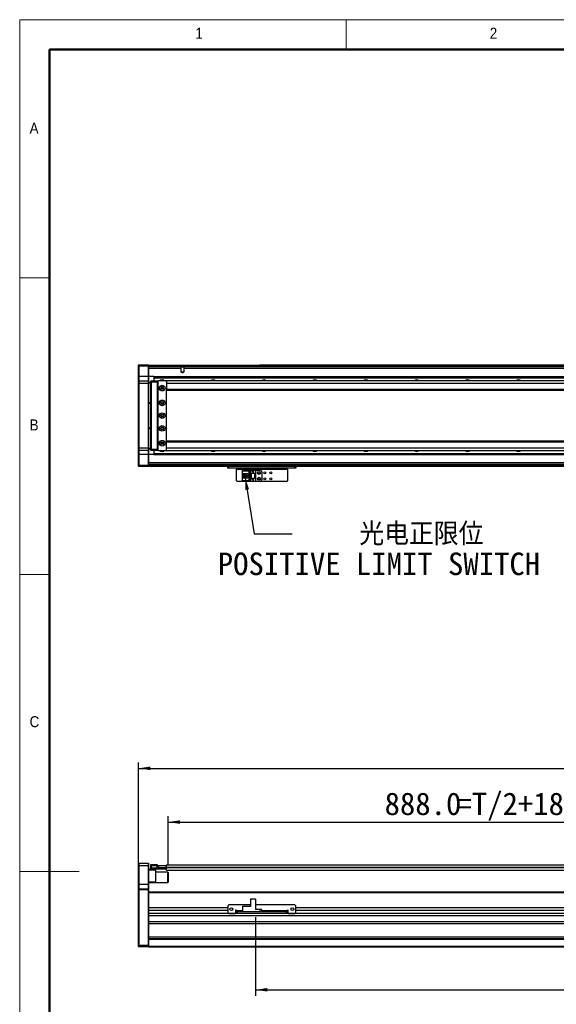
# Model space of a CAD drawing. Header units: millimetres. Extents: x 35 to 2905, y 35 to 2044.
# Tile 2 of 6: x 35 to 668, y 883 to 2044. Entities that reach past the tile are written whole.
import ezdxf

# ---------------------------------------------------------------- set-up
doc = ezdxf.new("R2010")
doc.units = ezdxf.units.MM
doc.header["$LTSCALE"] = 7
doc.layers.add('DIMNS', color=7, linetype='Continuous')
doc.styles.add('SLDTEXTSTYLE1', font='Gothic.ttf', dxfattribs={"width": 0.913})
doc.styles.add('SLDTEXTSTYLE8', font='txt')
doc.styles.add('SLDTEXTSTYLE9', font='txt', dxfattribs={"bigfont": 'bigfont'})
doc.dimstyles.new('SLDDIMSTYLE0', dxfattribs={"dimtxt": 26.6, "dimasz": 14, "dimexe": 0, "dimexo": 0.0625, "dimgap": 6.65, "dimtad": 2, "dimdec": 1, "dimrnd": 1e-09, "dimzin": 4, "dimdsep": 46, "dimtxsty": 'SLDTEXTSTYLE8', "dimsah": 1, "dimcen": 0.09, "dimadec": 0, "dimazin": 1, "dimtfac": 1, "dimtdec": 1, "dimtofl": 0, "dimtmove": 0, "dimatfit": 3, "dimfxl": 0, "dimfrac": 2, "dimtolj": 1, "dimtzin": 12, "dimarcsym": 0})
doc.dimstyles.new('SLDDIMSTYLE3', dxfattribs={"dimtxt": 0.18, "dimasz": 14, "dimexe": 0, "dimexo": 0.0625, "dimgap": 0, "dimtad": 0, "dimtih": 1, "dimtoh": 1, "dimdec": 0, "dimrnd": 1e-09, "dimzin": 0, "dimdsep": 46, "dimtxsty": 'Standard', "dimsah": 1, "dimcen": 0.09, "dimadec": 0, "dimazin": 0, "dimtfac": 14, "dimtdec": 0, "dimtofl": 0, "dimtmove": 0, "dimatfit": 3, "dimfxl": 0, "dimfrac": 2, "dimtolj": 1, "dimtzin": 0, "dimarcsym": 0})

# ---------------------------------------------------------------- blocks, each defined once
blk = doc.blocks.new('_D')
at = {"layer": 'DIMNS'}
for p, q in [((175, 1026.4), (175, 1168)), ((2211, 1026.4), (2211, 1168)), ((175, 1161), (2211, 1161))]:
    blk.add_line(p, q, dxfattribs=at)
for points in [[(175, 1161), (189, 1158.9), (189, 1163.1)], [(2211, 1161), (2197, 1163.1), (2197, 1158.9)]]:
    blk.add_solid(points, dxfattribs=at)
at = {"layer": 'DIMNS', "insert": (1139.1, 1195.9), "char_height": 26.6, "attachment_point": 1, "style": 'SLDTEXTSTYLE8'}
blk.add_mtext('2036.0', dxfattribs=at)
blk = doc.blocks.new('_D_1')
at = {"layer": 'DIMNS'}
for p, q in [((210, 1047.1), (210, 1104.6)), ((1098, 1053.9), (1098, 1104.6)), ((210, 1097.6), (1098, 1097.6))]:
    blk.add_line(p, q, dxfattribs=at)
for points in [[(210, 1097.6), (224, 1095.5), (224, 1099.7)], [(1098, 1097.6), (1084, 1099.7), (1084, 1095.5)]]:
    blk.add_solid(points, dxfattribs=at)
at = {"layer": 'DIMNS', "char_height": 26.6, "attachment_point": 1, "style": 'SLDTEXTSTYLE8'}
for s, insert in [('888.0', (465.2, 1132.5)), ('=T/2+18mm', (550, 1132.5))]:
    blk.add_mtext(s, dxfattribs=dict(at, insert=insert))
blk = doc.blocks.new('_D_4')
at = {"layer": 'DIMNS'}
for p, q in [((1183, 992.6), (1183, 892.8)), ((313, 985.5), (313, 892.8)), ((313, 899.8), (1183, 899.8))]:
    blk.add_line(p, q, dxfattribs=at)
for points in [[(313, 899.8), (327, 897.7), (327, 901.9)], [(1183, 899.8), (1169, 901.9), (1169, 897.7)]]:
    blk.add_solid(points, dxfattribs=at)
at = {"layer": 'DIMNS', "insert": (703.3, 934.7), "char_height": 26.6, "attachment_point": 1, "style": 'SLDTEXTSTYLE8'}
blk.add_mtext('870.0', dxfattribs=at)
blk = doc.blocks.new('SW_NOTE_5')
at = {"layer": 'DIMNS', "color": 0, "char_height": 26.6, "attachment_point": 2}
for s, insert, style in [('    光电正限位', (105.1, 13.2), 'SLDTEXTSTYLE9'), ('POSITIVE LIMIT SWITCH', (102.5, -22), 'SLDTEXTSTYLE8')]:
    blk.add_mtext(s, dxfattribs=dict(at, insert=insert, style=style))

msp = doc.modelspace()

# ---------------------------------------------------------------- linework, layer by layer
at = {"color": 7, "linetype": 'Continuous', "lineweight": 18}
for p, q in [((2905, 2044), (35, 2044)), ((35, 2044), (35, 35)), ((420, 2009), (420, 2044)), ((70, 2009), (2870, 2009)), ((70, 2009), (70, 70)), ((70, 1739.5), (35, 1739.5)), ((35, 1389.5), (70, 1389.5)), ((35, 1039.5), (105, 1039.5))]:
    msp.add_line(p, q, dxfattribs=at)
at = {"color": 7, "linetype": 'Continuous', "lineweight": 50}
for p, q in [((2870, 2009), (70, 2009)), ((70, 2009), (70, 70))]:
    msp.add_line(p, q, dxfattribs=at)
at = {"color": 7, "linetype": 'Continuous', "lineweight": 25}
for p, q in [((175.03, 1636.68), (175.33, 1636.98)), ((175.03, 1635.48), (175.03, 1636.68)), ((175.03, 1635.48), (175.33, 1635.48)), ((175.03, 1622.98), (175.03, 1635.48)), ((175.33, 1636.98), (175.33, 1635.48)), ((175.33, 1636.98), (186.73, 1636.98)), ((175.33, 1635.48), (175.33, 1622.98)), ((186.73, 1635.48), (175.33, 1635.48)), ((186.73, 1635.48), (186.73, 1636.98)), ((186.73, 1636.98), (187.03, 1636.68)), ((186.73, 1622.98), (186.73, 1635.48)), ((186.73, 1635.48), (187.03, 1635.48)), ((187.03, 1636.68), (187.03, 1635.48)), ((187.03, 1636.48), (1125.03, 1636.48)), ((187.03, 1635.48), (187.03, 1622.98)), ((1125.03, 1634.49), (187.03, 1634.49)), ((225.4, 1632.49), (187.03, 1632.49)), ((225.4, 1628.38), (225.4, 1632.49)), ((228.67, 1628.38), (225.4, 1628.38)), ((228.67, 1632.49), (228.67, 1628.38)), ((317.53, 1636.78), (1125.03, 1636.78)), ((317.53, 1636.78), (317.53, 1636.58)), ((317.53, 1636.58), (1125.03, 1636.58)), ((317.53, 1636.48), (317.53, 1636.58)), ((175.03, 1622.98), (175.33, 1622.98)), ((175.03, 1617.68), (175.03, 1622.98)), ((175.33, 1617.98), (175.03, 1617.68)), ((175.03, 1614.98), (175.03, 1617.68)), ((175.03, 1538.98), (175.03, 1614.98)), ((175.33, 1614.98), (175.03, 1614.98)), ((175.33, 1622.98), (175.33, 1617.98)), ((186.73, 1622.98), (175.33, 1622.98)), ((175.33, 1617.98), (175.33, 1614.98)), ((175.33, 1617.98), (186.73, 1617.98)), ((175.33, 1614.98), (175.33, 1538.98)), ((186.73, 1614.98), (175.33, 1614.98)), ((186.73, 1617.98), (186.73, 1622.98)), ((186.73, 1622.98), (187.03, 1622.98)), ((186.73, 1614.98), (186.73, 1617.98)), ((186.73, 1617.98), (187.03, 1617.68)), ((186.73, 1538.98), (186.73, 1614.98)), ((186.73, 1614.98), (187.03, 1614.98)), ((193.03, 1622.99), (187.03, 1622.99)), ((187.03, 1622.98), (187.03, 1617.68)), ((187.03, 1617.68), (187.03, 1614.98)), ((187.03, 1616.48), (189.53, 1616.48)), ((189.53, 1615.48), (187.03, 1615.48)), ((187.03, 1614.98), (187.03, 1538.98)), ((189.53, 1617.68), (189.83, 1617.98)), ((189.53, 1616.48), (189.53, 1617.68)), ((189.53, 1537.48), (189.53, 1616.48)), ((189.53, 1616.48), (189.83, 1616.48)), ((189.83, 1617.98), (189.83, 1616.48)), ((189.83, 1617.98), (197.03, 1617.98)), ((189.83, 1616.48), (189.83, 1537.48)), ((197.03, 1616.48), (189.83, 1616.48)), ((193.03, 1622.99), (1098.03, 1622.99)), ((193.03, 1622.99), (193.03, 1622.7)), ((193.03, 1622.7), (1098.03, 1622.7)), ((193.03, 1622.7), (193.03, 1621.8)), ((193.03, 1621.8), (1098.03, 1621.8)), ((193.03, 1621.8), (193.03, 1621.5)), ((193.03, 1621.5), (1098.03, 1621.5)), ((193.03, 1621.5), (193.03, 1617.98)), ((197.03, 1617.98), (197.03, 1616.48)), ((197.03, 1617.98), (198.53, 1617.98)), ((198.23, 1617.68), (197.03, 1617.68)), ((197.03, 1616.48), (197.03, 1537.48)), ((198.03, 1615.98), (197.53, 1615.98)), ((197.53, 1615.98), (197.53, 1537.98)), ((198.53, 1617.98), (198.03, 1617.48)), ((198.03, 1617.48), (198.03, 1536.48)), ((207.53, 1617.98), (198.53, 1617.98)), ((208.03, 1617.48), (207.53, 1617.98)), ((2178.53, 1617.98), (208.03, 1617.98)), ((208.03, 1617.98), (208.03, 1617.48)), ((208.03, 1617.35), (208.03, 1617.48)), ((208.03, 1617.35), (208.03, 1614.98)), ((2179.03, 1614.98), (208.03, 1614.98)), ((208.03, 1614.98), (208.03, 1607.98)), ((204.18, 1609.98), (201.89, 1609.98)), ((2179.03, 1607.98), (208.03, 1607.98)), ((208.03, 1607.98), (208.03, 1606.98)), ((208.03, 1606.98), (2179.03, 1606.98)), ((208.03, 1546.98), (208.03, 1606.98)), ((187.03, 1592.48), (189.53, 1592.48)), ((189.53, 1591.48), (187.03, 1591.48)), ((187.03, 1562.48), (189.53, 1562.48)), ((189.53, 1561.48), (187.03, 1561.48)), ((2179.03, 1546.98), (208.03, 1546.98)), ((208.03, 1545.98), (208.03, 1546.98)), ((208.03, 1545.98), (2179.03, 1545.98)), ((208.03, 1538.98), (208.03, 1545.98)), ((175.03, 1536.28), (175.03, 1538.98)), ((175.33, 1538.98), (175.03, 1538.98)), ((175.33, 1535.98), (175.03, 1536.28)), ((175.03, 1530.98), (175.03, 1536.28)), ((175.33, 1538.98), (175.33, 1535.98)), ((175.33, 1538.98), (186.73, 1538.98)), ((186.73, 1535.98), (175.33, 1535.98)), ((175.33, 1535.98), (175.33, 1530.98)), ((186.73, 1535.98), (186.73, 1538.98)), ((186.73, 1538.98), (187.03, 1538.98)), ((186.73, 1535.98), (187.03, 1536.28)), ((186.73, 1530.98), (186.73, 1535.98)), ((187.03, 1538.98), (187.03, 1536.28)), ((187.03, 1538.48), (189.53, 1538.48)), ((189.53, 1537.48), (187.03, 1537.48)), ((187.03, 1536.28), (187.03, 1530.98)), ((189.53, 1536.28), (189.53, 1537.48)), ((189.53, 1537.48), (189.83, 1537.48)), ((189.53, 1536.28), (189.83, 1535.98)), ((189.83, 1537.48), (189.83, 1535.98)), ((189.83, 1537.48), (197.03, 1537.48)), ((197.03, 1535.98), (189.83, 1535.98)), ((193.03, 1535.98), (193.03, 1532.46)), ((197.03, 1537.48), (197.03, 1535.98)), ((197.03, 1536.28), (198.23, 1536.28)), ((198.53, 1535.98), (197.03, 1535.98)), ((197.53, 1537.98), (198.03, 1537.98)), ((198.03, 1536.48), (198.53, 1535.98)), ((198.53, 1535.98), (207.53, 1535.98)), ((201.89, 1543.98), (204.18, 1543.98)), ((207.53, 1535.98), (208.03, 1536.48)), ((208.03, 1538.98), (2179.03, 1538.98)), ((208.03, 1536.62), (208.03, 1538.98)), ((208.03, 1536.48), (208.03, 1536.62)), ((208.03, 1535.98), (208.03, 1536.48)), ((208.03, 1535.98), (2178.53, 1535.98)), ((175.33, 1530.98), (175.03, 1530.98)), ((175.03, 1518.48), (175.03, 1530.98)), ((186.73, 1530.98), (175.33, 1530.98)), ((175.33, 1530.98), (175.33, 1518.48)), ((187.03, 1530.98), (186.73, 1530.98)), ((186.73, 1518.48), (186.73, 1530.98)), ((187.03, 1530.98), (187.03, 1518.48)), ((193.03, 1530.98), (187.03, 1530.98)), ((193.03, 1532.46), (1098.03, 1532.46)), ((193.03, 1532.46), (193.03, 1532.17)), ((193.03, 1532.17), (1098.03, 1532.17)), ((193.03, 1532.17), (193.03, 1531.27)), ((193.03, 1531.27), (1098.03, 1531.27)), ((193.03, 1531.27), (193.03, 1530.98)), ((193.03, 1530.98), (1098.03, 1530.98)), ((175.33, 1518.48), (175.03, 1518.48)), ((175.03, 1517.28), (175.03, 1518.48)), ((175.33, 1516.98), (175.03, 1517.28)), ((175.33, 1518.48), (175.33, 1516.98)), ((175.33, 1518.48), (186.73, 1518.48)), ((186.73, 1516.98), (175.33, 1516.98)), ((186.73, 1516.98), (186.73, 1518.48)), ((187.03, 1518.48), (186.73, 1518.48)), ((187.03, 1517.28), (186.73, 1516.98)), ((1183.03, 1519.48), (187.03, 1519.48)), ((187.03, 1518.48), (187.03, 1517.28)), ((187.03, 1517.28), (187.03, 1516.98)), ((1183.03, 1516.98), (187.03, 1516.98)), ((280.53, 1514.98), (280.53, 1516.98)), ((281.53, 1514.98), (280.53, 1514.98)), ((281.53, 1516.98), (281.53, 1514.98)), ((359.53, 1514.98), (281.53, 1514.98)), ((290.53, 1514.98), (290.53, 1513.98)), ((290.53, 1513.98), (350.53, 1513.98)), ((290.53, 1500.18), (290.53, 1513.98)), ((297.83, 1511.88), (297.83, 1512.68)), ((297.83, 1512.68), (307.03, 1512.68)), ((306.13, 1511.88), (297.83, 1511.88)), ((297.83, 1511.88), (297.83, 1511.38)), ((305.63, 1511.38), (297.83, 1511.38)), ((297.83, 1508.78), (297.83, 1511.38)), ((305.63, 1511.38), (306.13, 1511.88)), ((305.63, 1500.58), (305.63, 1511.38)), ((306.13, 1500.08), (306.13, 1511.88)), ((307.03, 1512.68), (307.03, 1508.98)), ((307.03, 1512.68), (313.03, 1512.68)), ((309.43, 1511.18), (309.63, 1511.18)), ((310.03, 1509.98), (309.43, 1511.18)), ((309.63, 1511.58), (310.43, 1511.58)), ((309.63, 1511.18), (309.63, 1511.58)), ((310.63, 1511.18), (310.03, 1509.98)), ((310.43, 1511.58), (310.43, 1511.18)), ((310.43, 1511.18), (310.63, 1511.18)), ((313.03, 1512.68), (313.03, 1508.98)), ((313.03, 1512.68), (318.53, 1512.68)), ((320.53, 1510.68), (320.53, 1501.28)), ((350.53, 1513.98), (350.53, 1514.98)), ((350.53, 1513.98), (350.53, 1500.18)), ((359.53, 1514.98), (359.53, 1516.98)), ((360.53, 1514.98), (359.53, 1514.98)), ((360.53, 1516.98), (360.53, 1514.98)), ((290.53, 1500.18), (291.53, 1499.18)), ((349.53, 1499.18), (291.53, 1499.18)), ((297.83, 1508.78), (304.03, 1508.78)), ((297.83, 1503.18), (297.83, 1508.78)), ((304.03, 1503.18), (297.83, 1503.18)), ((297.83, 1500.58), (297.83, 1503.18)), ((297.83, 1500.58), (305.63, 1500.58)), ((297.83, 1500.58), (297.83, 1500.08)), ((297.83, 1500.08), (306.13, 1500.08)), ((297.83, 1499.28), (297.83, 1500.08)), ((307.03, 1499.28), (297.83, 1499.28)), ((299.13, 1503.18), (299.13, 1508.78)), ((299.63, 1508.43), (299.63, 1508.78)), ((304.03, 1508.43), (299.63, 1508.43)), ((299.63, 1503.53), (299.63, 1508.43)), ((299.63, 1503.18), (299.63, 1503.53)), ((299.63, 1503.53), (304.03, 1503.53)), ((300.59, 1506.78), (300.59, 1505.18)), ((302.43, 1506.78), (300.59, 1506.78)), ((300.59, 1505.18), (302.43, 1505.18)), ((302.43, 1506.78), (302.43, 1505.18)), ((304.03, 1508.78), (304.03, 1503.18)), ((306.13, 1500.08), (305.63, 1500.58)), ((307.03, 1508.98), (313.03, 1508.98)), ((307.03, 1508.98), (307.03, 1502.98)), ((307.03, 1502.98), (307.03, 1499.28)), ((313.03, 1502.98), (307.03, 1502.98)), ((313.03, 1499.28), (307.03, 1499.28)), ((307.53, 1508.98), (307.53, 1502.98)), ((307.83, 1508.98), (307.83, 1502.98)), ((309.43, 1501.58), (309.63, 1501.58)), ((310.03, 1500.38), (309.43, 1501.58)), ((309.63, 1501.98), (310.43, 1501.98)), ((309.63, 1501.58), (309.63, 1501.98)), ((310.63, 1501.58), (310.03, 1500.38)), ((310.43, 1501.98), (310.43, 1501.58)), ((310.43, 1501.58), (310.63, 1501.58)), ((312.23, 1502.98), (312.23, 1508.98)), ((312.53, 1502.98), (312.53, 1508.98)), ((313.03, 1508.98), (313.03, 1502.98)), ((313.03, 1502.98), (313.03, 1499.28)), ((318.53, 1499.28), (313.03, 1499.28)), ((349.53, 1499.18), (350.53, 1500.18)), ((175.33, 1049.01), (175.03, 1048.71)), ((175.03, 1046.01), (175.03, 1048.71)), ((175.33, 1046.01), (175.03, 1046.01)), ((175.03, 1024.01), (175.03, 1046.01)), ((175.33, 1049.01), (175.33, 1046.01)), ((175.33, 1049.01), (186.73, 1049.01)), ((175.33, 1046.01), (175.33, 1024.01)), ((186.73, 1046.01), (175.33, 1046.01)), ((186.73, 1046.01), (186.73, 1049.01)), ((186.73, 1049.01), (187.03, 1048.71)), ((186.73, 1024.01), (186.73, 1046.01)), ((186.73, 1046.01), (187.03, 1046.01)), ((187.03, 1048.71), (187.03, 1046.01)), ((187.03, 1046.01), (187.03, 1024.01)), ((189.53, 1047.21), (189.83, 1047.51)), ((189.53, 1046.01), (189.53, 1047.21)), ((189.53, 1043.51), (189.53, 1046.01)), ((189.53, 1046.01), (189.83, 1046.01)), ((189.83, 1047.51), (189.83, 1046.01)), ((189.83, 1047.51), (197.03, 1047.51)), ((189.83, 1046.01), (189.83, 1043.51)), ((197.03, 1046.01), (189.83, 1046.01)), ((197.03, 1047.51), (197.03, 1046.01)), ((197.03, 1043.71), (197.03, 1046.01)), ((198.03, 1044.21), (198.03, 1046.21)), ((198.03, 1046.21), (198.53, 1046.21)), ((198.53, 1046.21), (198.53, 1044.21)), ((198.53, 1046.21), (207.53, 1046.21)), ((207.53, 1044.21), (207.53, 1046.21)), ((207.53, 1046.21), (208.03, 1046.21)), ((208.03, 1047.36), (2179.03, 1047.36)), ((208.03, 1046.21), (208.03, 1047.36)), ((208.03, 1046.21), (208.03, 1046.02)), ((208.03, 1044.36), (208.03, 1046.02)), ((187.03, 1042.01), (189.83, 1042.01)), ((195.03, 1041.01), (187.03, 1041.01)), ((189.53, 1042.31), (189.53, 1043.51)), ((189.83, 1043.51), (189.53, 1043.51)), ((189.83, 1042.01), (189.53, 1042.31)), ((189.83, 1043.51), (189.83, 1042.01)), ((189.83, 1043.51), (207.23, 1043.51)), ((207.23, 1042.01), (189.83, 1042.01)), ((195.03, 1042.01), (195.03, 1041.01)), ((195.03, 1041.01), (195.03, 1027.01)), ((209.73, 1038.51), (195.03, 1038.51)), ((197.03, 1044.01), (207.23, 1044.01)), ((207.23, 1043.71), (197.03, 1043.71)), ((197.53, 1044.01), (197.53, 1044.21)), ((197.53, 1044.21), (198.03, 1044.21)), ((198.53, 1044.21), (198.03, 1044.21)), ((198.53, 1044.21), (207.53, 1044.21)), ((207.23, 1044.01), (207.53, 1043.71)), ((207.23, 1044.01), (207.23, 1043.71)), ((207.23, 1044.01), (208.03, 1044.01)), ((207.23, 1043.51), (207.23, 1043.71)), ((207.23, 1043.71), (207.53, 1043.71)), ((207.23, 1042.01), (207.23, 1043.51)), ((207.23, 1043.51), (207.53, 1043.51)), ((207.23, 1042.01), (207.53, 1042.31)), ((208.03, 1044.21), (207.53, 1044.21)), ((207.53, 1043.71), (207.53, 1043.51)), ((207.53, 1043.51), (207.53, 1042.31)), ((208.03, 1043.86), (208.03, 1044.36)), ((208.03, 1040.86), (208.03, 1043.86)), ((208.03, 1040.86), (1098.03, 1040.86)), ((210.03, 1038.21), (209.73, 1038.51)), ((209.73, 1026.9), (209.73, 1038.51)), ((210.03, 1038.21), (210.03, 1027.18)), ((175.33, 1024.01), (175.03, 1024.01)), ((175.03, 1018.71), (175.03, 1024.01)), ((175.33, 1024.01), (175.33, 1019.01)), ((186.73, 1024.01), (175.33, 1024.01)), ((186.73, 1019.01), (186.73, 1024.01)), ((187.03, 1024.01), (186.73, 1024.01)), ((187.03, 1027.01), (195.03, 1027.01)), ((195.03, 1026.01), (187.03, 1026.01)), ((187.03, 1024.01), (187.03, 1018.71)), ((195.03, 1027.01), (195.03, 1026.01)), ((195.03, 1026.51), (209.73, 1026.51)), ((209.73, 1026.51), (209.73, 1026.9)), ((209.73, 1026.51), (210.03, 1026.81)), ((210.03, 1027.18), (210.03, 1026.81)), ((175.33, 1019.01), (175.03, 1018.71)), ((175.03, 1017.51), (175.03, 1018.71)), ((175.03, 952.63), (175.03, 1017.51)), ((175.33, 1017.51), (175.03, 1017.51)), ((175.33, 1019.01), (175.33, 1017.51)), ((175.33, 1019.01), (186.73, 1019.01)), ((175.33, 1017.51), (175.33, 952.51)), ((186.73, 1017.51), (175.33, 1017.51)), ((186.73, 1017.51), (186.73, 1019.01)), ((187.03, 1018.71), (186.73, 1019.01)), ((186.73, 952.51), (186.73, 1017.51)), ((187.03, 1017.51), (186.73, 1017.51)), ((187.03, 1018.71), (187.03, 1017.51)), ((187.03, 1017.51), (187.03, 1014.72)), ((1183.03, 1015.01), (187.03, 1015.01)), ((187.03, 1014.72), (187.03, 1014.01)), ((187.03, 1014.01), (187.03, 996.55)), ((281.53, 999.85), (280.53, 998.85)), ((280.53, 998.85), (280.53, 990.85)), ((307.03, 999.85), (281.53, 999.85)), ((307.03, 1006.75), (307.03, 997.85)), ((313.03, 1006.75), (307.03, 1006.75)), ((313.03, 1006.75), (313.03, 994.35)), ((359.53, 999.85), (313.03, 999.85)), ((360.53, 998.85), (359.53, 999.85)), ((360.53, 990.85), (360.53, 998.85)), ((187.03, 996.55), (187.03, 993.15)), ((280.53, 996.55), (187.03, 996.55)), ((280.53, 993.15), (187.03, 993.15)), ((187.03, 993.15), (187.03, 989.63)), ((2199.03, 989.63), (187.03, 989.63)), ((187.03, 989.63), (187.03, 988.33)), ((187.03, 988.33), (187.03, 952.63)), ((280.53, 990.85), (281.53, 989.85)), ((281.53, 989.85), (289.53, 989.85)), ((290.53, 993.85), (289.53, 993.85)), ((289.53, 993.85), (289.53, 989.85)), ((290.53, 993.15), (289.53, 993.15)), ((290.53, 992.85), (290.53, 993.85)), ((290.53, 992.85), (290.53, 991.85)), ((290.53, 989.85), (290.53, 991.85)), ((290.53, 991.85), (291.53, 991.85)), ((291.53, 989.85), (290.53, 989.85)), ((291.53, 991.85), (291.53, 989.85)), ((349.53, 991.85), (291.53, 991.85)), ((349.53, 989.85), (291.53, 989.85)), ((297.83, 998.35), (305.63, 998.35)), ((297.83, 998.35), (297.83, 997.85)), ((297.83, 997.85), (297.83, 991.85)), ((307.03, 997.85), (297.83, 997.85)), ((306.13, 997.85), (305.63, 998.35)), ((318.53, 994.35), (313.03, 994.35)), ((318.53, 991.85), (318.53, 994.35)), ((320.53, 994.35), (318.53, 994.35)), ((320.53, 991.85), (320.53, 994.35)), ((349.53, 989.85), (349.53, 991.85)), ((349.53, 991.85), (350.53, 991.85)), ((350.53, 989.85), (349.53, 989.85)), ((351.53, 993.85), (350.53, 993.85)), ((350.53, 993.85), (350.53, 992.85)), ((351.53, 993.15), (350.53, 993.15)), ((350.53, 991.85), (350.53, 992.85)), ((350.53, 991.85), (350.53, 989.85)), ((351.53, 989.85), (351.53, 993.85)), ((351.53, 989.85), (359.53, 989.85)), ((359.53, 989.85), (360.53, 990.85)), ((2025.53, 996.55), (360.53, 996.55)), ((2025.53, 993.15), (360.53, 993.15)), ((2199.03, 987.04), (187.03, 987.04)), ((2199.03, 980.11), (187.03, 980.11)), ((2199.03, 977.51), (187.03, 977.51)), ((175.03, 950.81), (175.03, 952.63)), ((175.03, 952.63), (175.33, 952.51)), ((175.33, 952.51), (175.33, 950.51)), ((175.33, 952.51), (186.73, 952.51)), ((187.03, 952.63), (186.73, 952.51)), ((186.73, 950.51), (186.73, 952.51)), ((2199.03, 962.01), (187.03, 962.01)), ((2199.03, 960.01), (187.03, 960.01)), ((2199.03, 959.01), (187.03, 959.01)), ((187.03, 952.63), (187.03, 952.43)), ((187.03, 952.43), (187.03, 951.01)), ((175.03, 950.81), (175.33, 950.51)), ((186.73, 950.51), (175.33, 950.51)), ((187.03, 950.81), (186.73, 950.51)), ((2199.03, 951.01), (187.03, 951.01)), ((187.03, 951.01), (187.03, 950.01)), ((2199.03, 950.01), (187.03, 950.01))]:
    msp.add_line(p, q, dxfattribs=at)
at = {"color": 8, "linetype": 'Continuous', "lineweight": 25}
for p, q in [((1125.03, 1635.98), (187.03, 1635.98)), ((1098.03, 1632.49), (228.67, 1632.49)), ((1098.03, 1521.48), (187.03, 1521.48)), ((1183.03, 1517.98), (187.03, 1517.98)), ((208.03, 1044.36), (1098.03, 1044.36)), ((208.03, 1043.86), (1098.03, 1043.86)), ((1183.03, 1014.01), (187.03, 1014.01)), ((297.83, 992.85), (290.53, 992.85)), ((350.53, 992.85), (320.53, 992.85))]:
    msp.add_line(p, q, dxfattribs=at)
at = {"color": 7, "linetype": 'Continuous', "lineweight": 25}
for centre, radius in [((203.03, 1609.48), 3.36), ((203.03, 1609.48), 1.7), ((203.03, 1609.48), 1.25), ((203.03, 1591.98), 3.36), ((203.03, 1591.98), 1.7), ((203.03, 1591.98), 1.25), ((203.03, 1576.98), 3.36), ((203.03, 1576.98), 1.7), ((203.03, 1576.98), 1.25), ((203.03, 1561.98), 3.36), ((203.03, 1561.98), 1.7), ((203.03, 1561.98), 1.25), ((203.03, 1544.48), 3.36), ((203.03, 1544.48), 1.7), ((203.03, 1544.48), 1.25), ((317.03, 1509.48), 1.75), ((317.03, 1509.48), 1.25), ((324.03, 1509.48), 1.25), ((331.03, 1509.48), 1.25), ((317.03, 1502.48), 1.75), ((317.03, 1502.48), 1.25), ((324.03, 1502.48), 1.25), ((331.03, 1502.48), 1.25), ((284.53, 994.85), 1.7), ((356.53, 994.85), 1.7)]:
    msp.add_circle(centre, radius, dxfattribs=at)
for centre, radius, start, end in [((203.03, 1615.49), 3.75, 41.71073, 138.28927), ((263.03, 1615.49), 3.75, 41.71072, 138.28928), ((323.03, 1615.49), 3.75, 41.71072, 138.28928), ((383.03, 1615.49), 3.75, 41.71072, 138.28928), ((443.03, 1615.49), 3.75, 41.71072, 138.28928), ((503.03, 1615.49), 3.75, 41.71072, 138.28928), ((563.03, 1615.49), 3.75, 41.71072, 138.28928), ((623.03, 1615.49), 3.75, 41.71072, 138.28928), ((203.03, 1538.48), 3.75, 221.71073, 318.28927), ((263.03, 1538.48), 3.75, 221.71072, 318.28928), ((323.03, 1538.48), 3.75, 221.71072, 318.28928), ((383.03, 1538.48), 3.75, 221.71072, 318.28928), ((443.03, 1538.48), 3.75, 221.71072, 318.28928), ((503.03, 1538.48), 3.75, 221.71072, 318.28928), ((563.03, 1538.48), 3.75, 221.71072, 318.28928), ((623.03, 1538.48), 3.75, 221.71072, 318.28928), ((318.53, 1510.68), 2, 0, 90), ((318.53, 1501.28), 2, 270, 0)]:
    msp.add_arc(centre, radius, start, end, dxfattribs=at)
for points, knots in [([(225.4, 1632.49), (225.39, 1632.71), (225.39, 1633.16), (225.38, 1633.72), (225.48, 1634.12), (225.7, 1634.34), (226.05, 1634.45), (226.49, 1634.48), (227.01, 1634.49), (227.55, 1634.48), (228.04, 1634.45), (228.4, 1634.32), (228.6, 1634.09), (228.68, 1633.74), (228.69, 1633.27), (228.67, 1632.83), (228.67, 1632.56), (228.67, 1632.49)], [0, 0, 0, 0, 0.08602491, 0.17210998, 0.23889355, 0.30598963, 0.36607599, 0.42789631, 0.49544747, 0.56597802, 0.63667994, 0.70463445, 0.76621019, 0.82643658, 0.8944772, 0.97482751, 1, 1, 1, 1]), ([(228.67, 1628.38), (228.33, 1628.19), (227.83, 1627.9), (227.3, 1627.56), (227.03, 1627.5), (226.86, 1627.54), (226.63, 1627.66), (226.22, 1627.9), (225.79, 1628.15), (225.48, 1628.33), (225.4, 1628.38)], [0, 0, 0, 0, 0.3195684, 0.4642538, 0.5013586, 0.5381706, 0.598679, 0.7095087, 0.9212198, 1, 1, 1, 1])]:
    msp.add_open_spline(points, degree=3, knots=knots, dxfattribs=at)

# ---------------------------------------------------------------- block references
at = {"layer": 'DIMNS'}
msp.add_blockref('SW_NOTE_5', (356.04, 1437.51), dxfattribs=at)

# ---------------------------------------------------------------- texts
at = {"color": 7, "linetype": 'Continuous', "lineweight": 0, "char_height": 12.96, "attachment_point": 1, "style": 'SLDTEXTSTYLE1'}
for s, insert in [('1', (242.08, 2034.52)), ('2', (589.17, 2034.52)), ('A', (46.67, 1922.52)), ('B', (46.67, 1572.52)), ('C', (46.67, 1222.52))]:
    msp.add_mtext(s, dxfattribs=dict(at, insert=insert))

# ---------------------------------------------------------------- dimensions: what is measured, and where the dimension line sits
at = {"layer": 'DIMNS'}
for base, p1, p2, picture, middle in [((2211.03, 1161.01), (175.03, 1017.51), (2211.03, 1017.51), '_D', (1191.1, 1161.01)), ((1183.03, 899.84), (313.03, 994.35), (1183.03, 1001.51), '_D_4', (745.65, 899.84))]:
    dim = msp.add_linear_dim(base=base, p1=p1, p2=p2, dimstyle='SLDDIMSTYLE0', dxfattribs=at)
    dim.commit()
    dim.dimension.update_dxf_attribs({"geometry": picture, "text_midpoint": middle, "dimtype": 160})
dim = msp.add_linear_dim(base=(1098.03, 1097.65), p1=(210.03, 1038.21), p2=(1098.03, 1045.01), text='<>=T/2+18mm', dimstyle='SLDDIMSTYLE0', dxfattribs=at)
dim.commit()
dim.dimension.update_dxf_attribs({"geometry": '_D_1', "text_midpoint": (607.8, 1097.65), "dimtype": 160})

# ---------------------------------------------------------------- leaders
msp.add_leader([(300.89, 1503.53), (311.59, 1437.51), (356.04, 1437.51)], dimstyle='SLDDIMSTYLE3', dxfattribs=at)

doc.saveas('drawing.dxf')
